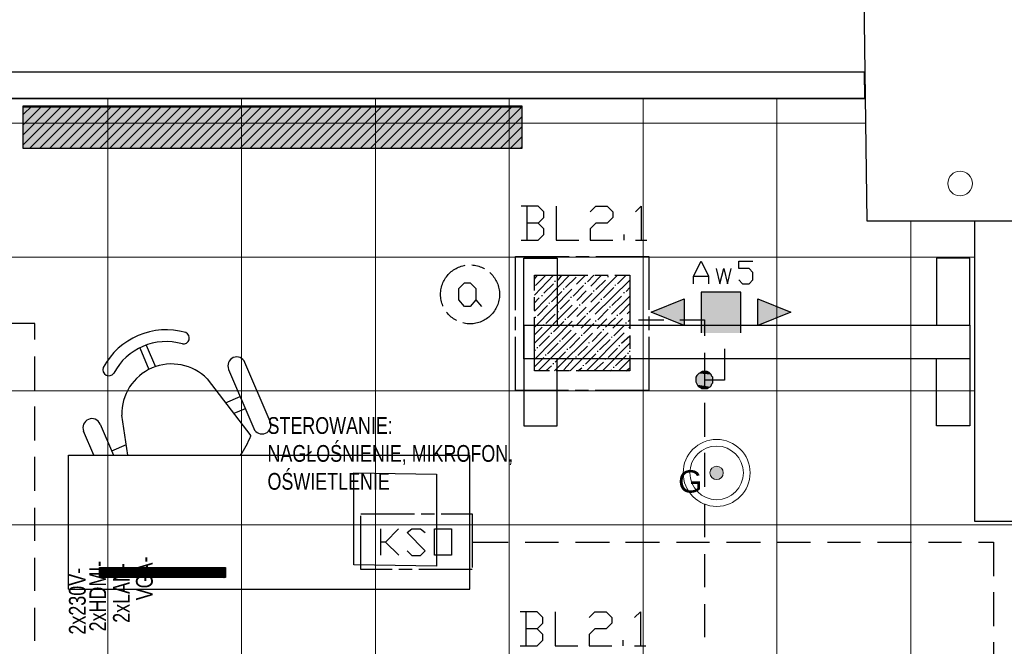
# Model space of a CAD drawing. Header units: millimetres. Extents: x 282377 to 1404227, y -783705 to 1038705.
# Tile 216 of 243: x 384748 to 385189, y 8746 to 9026. Entities that reach past the tile are written whole.
import ezdxf

# ---------------------------------------------------------------- set-up
doc = ezdxf.new("R2010")
doc.units = ezdxf.units.MM
doc.linetypes.add('ACAD_ISO08W100', pattern=[36, 24, -3, 6, -3])
doc.layers.add('!!ELEKTRYKA', color=7, linetype='Continuous')
doc.layers.add('PG_WYPOSAŻENIE', color=9, linetype='Continuous', lineweight=18)
doc.styles.add('BIKTC', font='bikromsw.shx', dxfattribs={"width": 0.8})
doc.styles.get("Standard").update_dxf_attribs({"font": 'arial.ttf'})

# ---------------------------------------------------------------- blocks, each defined once
blk = doc.blocks.new('A$C6778e20a')
at = {"layer": 'PG_WYPOSAŻENIE', "lineweight": 20, "true_color": 0xa953a0}
h = blk.add_hatch(color=215, dxfattribs=at)
h.dxf.hatch_style = 1
edge = h.paths.add_edge_path()
edge.add_arc((-30, 30), 3, 0, 360)
at = {"layer": 'PG_WYPOSAŻENIE', "color": 217, "true_color": 0x93278f}
for radius in [15, 12, 3]:
    blk.add_circle((-30, 30), radius, dxfattribs=at)
at = {"layer": 'PG_WYPOSAŻENIE', "color": 217, "true_color": 0x93278f, "insert": (-47.23, 31.18), "char_height": 10, "width": 650.6795, "attachment_point": 1}
blk.add_mtext('G', dxfattribs=at)

msp = doc.modelspace()

# ---------------------------------------------------------------- hatches: boundary and pattern name
at = {"layer": '!!ELEKTRYKA'}
h = msp.add_hatch(color=256, dxfattribs=at)
h.dxf.hatch_style = 1
h.paths.add_polyline_path([(384749.33, 8968.74), (384749.33, 8987.37), (384972.83, 8987.37), (384972.83, 8968.74)])

# ---------------------------------------------------------------- linework, layer by layer
at = {"layer": '!!ELEKTRYKA', "color": 252}
for p, q in [((385127.7, 8936.12), (385120.7, 9446.12)), ((384749.33, 8987.85), (384972.83, 8987.85)), ((384749.33, 8968.74), (384749.33, 8987.85)), ((384972.83, 8987.85), (384972.83, 8968.74)), ((384972.83, 8968.74), (384749.33, 8968.74)), ((385193.7, 8936.12), (385127.7, 8936.12)), ((384973.7, 8889.53), (384973.7, 8919.53)), ((384973.7, 8919.53), (384988.7, 8919.53)), ((384988.7, 8919.53), (384988.7, 8889.53)), ((385173.7, 8919.53), (385158.7, 8919.53)), ((385158.7, 8919.53), (385158.7, 8889.53)), ((385173.7, 8889.53), (385173.7, 8919.53)), ((384973.7, 8889.53), (385173.7, 8889.53)), ((384973.7, 8874.53), (384973.7, 8889.53)), ((384973.7, 8889.53), (384973.7, 8874.53)), ((385173.7, 8889.53), (385173.7, 8874.53)), ((385173.7, 8874.53), (384973.7, 8874.53)), ((384973.7, 8874.53), (384973.7, 8844.53)), ((384988.7, 8844.53), (384988.7, 8874.53)), ((385158.7, 8844.53), (385158.7, 8874.53)), ((385173.7, 8874.53), (385173.7, 8844.53)), ((384973.7, 8844.53), (384988.7, 8844.53)), ((385173.7, 8844.53), (385158.7, 8844.53)), ((384897.49, 8823.46), (384934.62, 8822.87)), ((384897.49, 8782.24), (384897.49, 8823.46)), ((384934.62, 8822.87), (384934.62, 8781.65)), ((385351.2, 8801.62), (385175.92, 8801.62)), ((384934.62, 8781.65), (384897.49, 8782.24))]:
    msp.add_line(p, q, dxfattribs=at)
at = {"layer": '!!ELEKTRYKA', "color": 252, "ltscale": 100}
for p, q in [((384595.7, 9003.12), (385126.29, 9003.12)), ((384595.7, 9003.12), (385126.29, 9003.12)), ((385126.29, 9003.12), (385126.46, 8991.12)), ((384595.7, 8991.12), (385126.46, 8991.12)), ((385126.46, 8991.12), (384595.7, 8991.12))]:
    msp.add_line(p, q, dxfattribs=at)
at = {"layer": '!!ELEKTRYKA', "color": 252, "lineweight": 15, "ltscale": 15}
for p, q in [((384787.2, 8991.12), (384787.2, 7840.12)), ((384847.2, 8991.12), (384847.2, 7840.12)), ((384907.2, 8991.12), (384907.2, 7840.12)), ((384967.2, 8991.12), (384967.2, 7840.12)), ((385027.2, 8991.12), (385027.2, 7840.12)), ((385087.2, 8991.12), (385087.2, 7840.12)), ((385127.1, 8980.12), (384578.7, 8980.12)), ((385147.2, 8439.62), (385147.2, 8936.12)), ((385175.92, 8920.12), (384578.7, 8920.12)), ((385175.92, 8860.12), (384578.7, 8860.12)), ((385351.2, 8800.12), (384578.7, 8800.12))]:
    msp.add_line(p, q, dxfattribs=at)
at = {"layer": '!!ELEKTRYKA', "color": 252, "linetype": 'Continuous', "ltscale": 10}
for p, q in [((384749.33, 8983.89), (384753.28, 8987.85)), ((384749.33, 8979.4), (384757.77, 8987.85)), ((384749.33, 8974.91), (384762.26, 8987.85)), ((384749.33, 8970.42), (384766.76, 8987.85)), ((384752.14, 8968.74), (384771.25, 8987.85)), ((384756.63, 8968.74), (384775.74, 8987.85)), ((384761.12, 8968.74), (384780.23, 8987.85)), ((384765.61, 8968.74), (384784.72, 8987.85)), ((384770.1, 8968.74), (384789.21, 8987.85)), ((384774.59, 8968.74), (384793.7, 8987.85)), ((384779.08, 8968.74), (384798.19, 8987.85)), ((384783.57, 8968.74), (384802.68, 8987.85)), ((384788.06, 8968.74), (384807.17, 8987.85)), ((384792.55, 8968.74), (384811.66, 8987.85)), ((384797.04, 8968.74), (384816.15, 8987.85)), ((384801.53, 8968.74), (384820.64, 8987.85)), ((384806.02, 8968.74), (384825.13, 8987.85)), ((384810.51, 8968.74), (384829.62, 8987.85)), ((384815, 8968.74), (384834.11, 8987.85)), ((384819.49, 8968.74), (384838.6, 8987.85)), ((384823.98, 8968.74), (384843.09, 8987.85)), ((384828.47, 8968.74), (384847.58, 8987.85)), ((384832.96, 8968.74), (384852.07, 8987.85)), ((384837.45, 8968.74), (384856.56, 8987.85)), ((384841.94, 8968.74), (384861.05, 8987.85)), ((384846.43, 8968.74), (384865.54, 8987.85)), ((384850.92, 8968.74), (384870.03, 8987.85)), ((384855.41, 8968.74), (384874.52, 8987.85)), ((384859.9, 8968.74), (384879.01, 8987.85)), ((384864.39, 8968.74), (384883.5, 8987.85)), ((384868.88, 8968.74), (384887.99, 8987.85)), ((384873.37, 8968.74), (384892.48, 8987.85)), ((384877.86, 8968.74), (384896.97, 8987.85)), ((384882.35, 8968.74), (384901.46, 8987.85)), ((384886.84, 8968.74), (384905.95, 8987.85)), ((384891.33, 8968.74), (384910.44, 8987.85)), ((384895.82, 8968.74), (384914.93, 8987.85)), ((384900.31, 8968.74), (384919.42, 8987.85)), ((384904.8, 8968.74), (384923.91, 8987.85)), ((384909.29, 8968.74), (384928.4, 8987.85)), ((384913.78, 8968.74), (384932.89, 8987.85)), ((384918.27, 8968.74), (384937.38, 8987.85)), ((384922.76, 8968.74), (384941.87, 8987.85)), ((384927.25, 8968.74), (384946.36, 8987.85)), ((384931.74, 8968.74), (384950.85, 8987.85)), ((384936.23, 8968.74), (384955.34, 8987.85)), ((384940.72, 8968.74), (384959.83, 8987.85)), ((384945.21, 8968.74), (384964.32, 8987.85)), ((384949.7, 8968.74), (384968.81, 8987.85)), ((384954.19, 8968.74), (384972.83, 8987.37)), ((384958.68, 8968.74), (384972.83, 8982.88)), ((384963.17, 8968.74), (384972.83, 8978.39)), ((384967.66, 8968.74), (384972.83, 8973.9)), ((384972.15, 8968.74), (384972.83, 8969.41)), ((384783.46, 8780.95), (384783.49, 8780.98)), ((384783.46, 8780.5), (384783.94, 8780.98)), ((384783.46, 8780.05), (384784.39, 8780.98)), ((384783.46, 8779.6), (384784.84, 8780.98)), ((384783.46, 8779.15), (384785.29, 8780.98)), ((384783.46, 8778.7), (384785.74, 8780.98)), ((384783.46, 8778.25), (384786.19, 8780.98)), ((384783.46, 8777.8), (384786.64, 8780.98)), ((384783.46, 8777.35), (384787.08, 8780.98)), ((384783.46, 8776.91), (384787.53, 8780.98)), ((384783.48, 8776.48), (384787.98, 8780.98)), ((384783.93, 8776.48), (384788.43, 8780.98)), ((384784.38, 8776.48), (384788.88, 8780.98)), ((384784.83, 8776.48), (384789.33, 8780.98)), ((384785.28, 8776.48), (384789.78, 8780.98)), ((384785.73, 8776.48), (384790.23, 8780.98)), ((384786.18, 8776.48), (384790.68, 8780.98)), ((384786.63, 8776.48), (384791.13, 8780.98)), ((384787.08, 8776.48), (384791.57, 8780.98)), ((384787.52, 8776.48), (384792.02, 8780.98)), ((384787.97, 8776.48), (384792.47, 8780.98)), ((384788.42, 8776.48), (384792.92, 8780.98)), ((384788.87, 8776.48), (384793.37, 8780.98)), ((384789.32, 8776.48), (384793.82, 8780.98)), ((384789.77, 8776.48), (384794.27, 8780.98)), ((384790.22, 8776.48), (384794.72, 8780.98)), ((384790.67, 8776.48), (384795.17, 8780.98)), ((384791.12, 8776.48), (384795.62, 8780.98)), ((384791.57, 8776.48), (384796.06, 8780.98)), ((384792.01, 8776.48), (384796.51, 8780.98)), ((384792.46, 8776.48), (384796.96, 8780.98)), ((384792.91, 8776.48), (384797.41, 8780.98)), ((384793.36, 8776.48), (384797.86, 8780.98)), ((384793.81, 8776.48), (384798.31, 8780.98)), ((384794.26, 8776.48), (384798.76, 8780.98)), ((384794.71, 8776.48), (384799.21, 8780.98)), ((384795.16, 8776.48), (384799.66, 8780.98)), ((384795.61, 8776.48), (384800.11, 8780.98)), ((384796.06, 8776.48), (384800.55, 8780.98)), ((384796.5, 8776.48), (384801, 8780.98)), ((384796.95, 8776.48), (384801.45, 8780.98)), ((384797.4, 8776.48), (384801.9, 8780.98)), ((384797.85, 8776.48), (384802.35, 8780.98)), ((384798.3, 8776.48), (384802.8, 8780.98)), ((384798.75, 8776.48), (384803.25, 8780.98)), ((384799.2, 8776.48), (384803.7, 8780.98)), ((384799.65, 8776.48), (384804.15, 8780.98)), ((384800.1, 8776.48), (384804.6, 8780.98)), ((384800.55, 8776.48), (384805.04, 8780.98)), ((384800.99, 8776.48), (384805.49, 8780.98)), ((384801.44, 8776.48), (384805.94, 8780.98)), ((384801.89, 8776.48), (384806.39, 8780.98)), ((384802.34, 8776.48), (384806.84, 8780.98)), ((384802.79, 8776.48), (384807.29, 8780.98)), ((384803.24, 8776.48), (384807.74, 8780.98)), ((384803.69, 8776.48), (384808.19, 8780.98)), ((384804.14, 8776.48), (384808.64, 8780.98)), ((384804.59, 8776.48), (384809.09, 8780.98)), ((384805.04, 8776.48), (384809.53, 8780.98)), ((384805.48, 8776.48), (384809.98, 8780.98)), ((384805.93, 8776.48), (384810.43, 8780.98)), ((384806.38, 8776.48), (384810.88, 8780.98)), ((384806.83, 8776.48), (384811.33, 8780.98)), ((384807.28, 8776.48), (384811.78, 8780.98)), ((384807.73, 8776.48), (384812.23, 8780.98)), ((384808.18, 8776.48), (384812.68, 8780.98)), ((384808.63, 8776.48), (384813.13, 8780.98)), ((384809.08, 8776.48), (384813.58, 8780.98)), ((384809.53, 8776.48), (384814.02, 8780.98)), ((384809.97, 8776.48), (384814.47, 8780.98)), ((384810.42, 8776.48), (384814.92, 8780.98)), ((384810.87, 8776.48), (384815.37, 8780.98)), ((384811.32, 8776.48), (384815.82, 8780.98)), ((384811.77, 8776.48), (384816.27, 8780.98)), ((384812.22, 8776.48), (384816.72, 8780.98)), ((384812.67, 8776.48), (384817.17, 8780.98)), ((384813.12, 8776.48), (384817.62, 8780.98)), ((384813.57, 8776.48), (384818.07, 8780.98)), ((384814.02, 8776.48), (384818.52, 8780.98)), ((384814.46, 8776.48), (384818.96, 8780.98)), ((384814.91, 8776.48), (384819.41, 8780.98)), ((384815.36, 8776.48), (384819.86, 8780.98)), ((384815.81, 8776.48), (384820.31, 8780.98)), ((384816.26, 8776.48), (384820.76, 8780.98)), ((384816.71, 8776.48), (384821.21, 8780.98)), ((384817.16, 8776.48), (384821.66, 8780.98)), ((384817.61, 8776.48), (384822.11, 8780.98)), ((384818.06, 8776.48), (384822.56, 8780.98)), ((384818.51, 8776.48), (384823.01, 8780.98)), ((384818.95, 8776.48), (384823.45, 8780.98)), ((384819.4, 8776.48), (384823.9, 8780.98)), ((384819.85, 8776.48), (384824.35, 8780.98)), ((384820.3, 8776.48), (384824.8, 8780.98)), ((384820.75, 8776.48), (384825.25, 8780.98)), ((384821.2, 8776.48), (384825.7, 8780.98)), ((384821.65, 8776.48), (384826.15, 8780.98)), ((384822.1, 8776.48), (384826.6, 8780.98)), ((384822.55, 8776.48), (384827.05, 8780.98)), ((384823, 8776.48), (384827.5, 8780.98)), ((384823.45, 8776.48), (384827.94, 8780.98)), ((384823.89, 8776.48), (384828.39, 8780.98)), ((384824.34, 8776.48), (384828.84, 8780.98)), ((384824.79, 8776.48), (384829.29, 8780.98)), ((384825.24, 8776.48), (384829.74, 8780.98)), ((384825.69, 8776.48), (384830.19, 8780.98)), ((384826.14, 8776.48), (384830.64, 8780.98)), ((384826.59, 8776.48), (384831.09, 8780.98)), ((384827.04, 8776.48), (384831.54, 8780.98)), ((384827.49, 8776.48), (384831.99, 8780.98)), ((384827.94, 8776.48), (384832.43, 8780.98)), ((384828.38, 8776.48), (384832.88, 8780.98)), ((384828.83, 8776.48), (384833.33, 8780.98)), ((384829.28, 8776.48), (384833.78, 8780.98)), ((384829.73, 8776.48), (384834.23, 8780.98)), ((384830.18, 8776.48), (384834.68, 8780.98)), ((384830.63, 8776.48), (384835.13, 8780.98)), ((384831.08, 8776.48), (384835.58, 8780.98)), ((384831.53, 8776.48), (384836.03, 8780.98)), ((384831.98, 8776.48), (384836.48, 8780.98)), ((384832.43, 8776.48), (384836.92, 8780.98)), ((384832.87, 8776.48), (384837.37, 8780.98)), ((384833.32, 8776.48), (384837.82, 8780.98)), ((384833.77, 8776.48), (384838.27, 8780.98)), ((384834.22, 8776.48), (384838.72, 8780.98)), ((384834.67, 8776.48), (384839.17, 8780.98)), ((384835.12, 8776.48), (384839.62, 8780.98)), ((384835.57, 8776.48), (384839.99, 8780.91)), ((384836.02, 8776.48), (384839.99, 8780.46)), ((384836.47, 8776.48), (384839.99, 8780.01)), ((384836.92, 8776.48), (384839.99, 8779.56)), ((384837.36, 8776.48), (384839.99, 8779.11)), ((384837.81, 8776.48), (384839.99, 8778.66)), ((384838.26, 8776.48), (384839.99, 8778.21)), ((384838.71, 8776.48), (384839.99, 8777.76)), ((384839.16, 8776.48), (384839.99, 8777.31)), ((384839.61, 8776.48), (384839.99, 8776.87))]:
    msp.add_line(p, q, dxfattribs=at)
at = {"layer": '!!ELEKTRYKA', "color": 252, "ltscale": 10}
for p, q in [((385175.92, 8801.62), (385175.92, 8936.12)), ((384783.46, 8780.98), (384839.99, 8780.98)), ((384783.46, 8776.48), (384783.46, 8780.98)), ((384839.99, 8780.98), (384839.99, 8776.48)), ((384839.99, 8776.48), (384783.46, 8776.48))]:
    msp.add_line(p, q, dxfattribs=at)
at = {"layer": '!!ELEKTRYKA', "color": 251, "true_color": 0x636466}
for p, q in [((384804.45, 8880.66), (384808.58, 8870.97)), ((384801.56, 8879.43), (384805.69, 8869.74)), ((384860.03, 8846.43), (384848.75, 8872.93)), ((384841.38, 8869.79), (384852.66, 8843.29)), ((384831.8, 8865.54), (384851.32, 8840.03)), ((384839.98, 8854.85), (384846.55, 8857.65)), ((384848.88, 8852.18), (384843.71, 8849.98)), ((384783.79, 8845.28), (384789.73, 8831.33)), ((384796.24, 8831.33), (384793.5, 8849.24)), ((384781.03, 8831.33), (384776.42, 8842.14)), ((384795.53, 8835.93), (384788.96, 8833.13)), ((384769.58, 8771.33), (384769.58, 8831.33)), ((384769.58, 8831.33), (384949.58, 8831.33)), ((384949.58, 8771.33), (384949.58, 8831.33)), ((384769.58, 8771.33), (384949.58, 8771.33))]:
    msp.add_line(p, q, dxfattribs=at)
at = {"layer": '!!ELEKTRYKA'}
msp.add_lwpolyline([(384972.83, 8987.37), (384972.83, 8968.74), (384749.33, 8968.74), (384749.33, 8987.37)], close=True, dxfattribs=at)
at = {"layer": '!!ELEKTRYKA', "color": 5, "linetype": 'ACAD_ISO08W100', "lineweight": -3}
for points in [[(384980.16, 8935.23), (384982.73, 8937.77), (384982.73, 8940.31), (384980.16, 8942.85), (384972.57, 8942.85)], [(384975.12, 8942.85), (384975.12, 8927.61)], [(384988.23, 8942.85), (384988.23, 8927.61), (384998.38, 8927.61)], [(385003.48, 8940.31), (385006.05, 8942.85), (385011.12, 8942.85), (385013.62, 8940.31), (385013.62, 8937.77), (385011.12, 8935.23), (385006.05, 8935.23), (385003.48, 8932.69), (385003.48, 8927.61), (385013.62, 8927.61)], [(385023.84, 8940.3), (385026.41, 8942.84), (385026.41, 8927.6)], [(384972.57, 8927.61), (384980.16, 8927.61), (384982.73, 8930.15), (384982.73, 8932.69), (384980.16, 8935.23), (384975.08, 8935.23)], [(385018.73, 8927.6), (385018.73, 8930.14)], [(385023.84, 8927.6), (385028.9, 8927.6)], [(384978.5, 8910.25), (384979.81, 8911.94)], [(384978.5, 8903.05), (384986.98, 8911.94)], [(384978.5, 8895.85), (384994.22, 8911.94)], [(384978.5, 8888.66), (385001.38, 8911.94)], [(384978.5, 8881.46), (385008.54, 8911.94)], [(384978.5, 8874.27), (385015.78, 8911.94)], [(384978.94, 8907.29), (384983.62, 8911.94)], [(384989.1, 8909.82), (384990.78, 8911.94)], [(385002.26, 8908.98), (385005.18, 8911.94)], [(385011.54, 8911.1), (385011.54, 8911.52)], [(385015.78, 8908.13), (385019.58, 8911.94)], [(384980.18, 8869.19), (385021.26, 8909.82)], [(384982.74, 8903.89), (384986.98, 8908.13)], [(384987.86, 8908.98), (384987.86, 8909.4)], [(384992.46, 8906.44), (384997.14, 8911.1)], [(384995.9, 8902.63), (385000.5, 8907.29)], [(385001.38, 8908.13), (385001.38, 8908.55)], [(385006.06, 8905.59), (385010.3, 8909.82)], [(385014.9, 8907.29), (385014.9, 8907.71)], [(384981.93, 8902.63), (384981.93, 8903.05)], [(384986.17, 8900.09), (384990.78, 8904.74)], [(384987.42, 8869.19), (385021.26, 8902.63)], [(384991.66, 8905.59), (384991.66, 8906.01)], [(384999.7, 8899.24), (385004.38, 8903.89)], [(385005.18, 8904.74), (385005.18, 8905.17)], [(385009.42, 8901.78), (385014.1, 8906.44)], [(385013.22, 8898.4), (385017.46, 8902.63)], [(385018.7, 8903.89), (385018.7, 8904.32)], [(385019.58, 8904.74), (385021.26, 8906.44)], [(384952.24, 8900.94), (384954.79, 8897.96)], [(384978.5, 8899.66), (384980.62, 8901.78)], [(384979.81, 8893.74), (384984.42, 8898.4)], [(384985.3, 8899.24), (384985.3, 8899.66)], [(384989.98, 8896.7), (384994.22, 8900.93)], [(384995.02, 8901.78), (384995.02, 8902.21)], [(384998.82, 8898.4), (384998.82, 8898.82)], [(385003.06, 8895.43), (385007.74, 8900.09)], [(385008.54, 8900.93), (385008.54, 8901.36)], [(385016.66, 8894.58), (385021.26, 8899.24)], [(384983.62, 8890.35), (384987.86, 8894.58)], [(384989.1, 8895.43), (384989.1, 8895.85)], [(384993.34, 8892.89), (384998.02, 8897.55)], [(384994.58, 8869.19), (385021.26, 8895.85)], [(385002.26, 8894.58), (385002.26, 8895.01)], [(385006.86, 8892.04), (385011.54, 8896.7)], [(385012.42, 8897.55), (385012.42, 8897.97)], [(385015.78, 8893.74), (385015.78, 8894.16)], [(384754.56, 8883.17), (384754.56, 8890.37), (384743.54, 8890.37)], [(384978.94, 8892.89), (384978.94, 8893.32)], [(384982.74, 8889.5), (384982.74, 8889.93)], [(384986.98, 8886.54), (384991.66, 8891.2)], [(384992.46, 8892.04), (384992.46, 8892.47)], [(384997.14, 8889.5), (385001.38, 8893.74)], [(385000.5, 8885.69), (385005.18, 8890.35)], [(385006.06, 8891.2), (385006.06, 8891.62)], [(385010.3, 8888.66), (385014.9, 8892.89)], [(385014.1, 8884.84), (385018.7, 8889.5)], [(385019.58, 8890.35), (385019.58, 8890.77)], [(385020.46, 8891.2), (385021.26, 8892.04)], [(385025.08, 8892.05), (385036.48, 8892.05)], [(385043.72, 8892.05), (385054.74, 8892.05), (385054.74, 8884.85)], [(384978.5, 8885.27), (384981.93, 8888.66)], [(384986.17, 8885.69), (384986.17, 8886.12)], [(384990.78, 8883.16), (384995.02, 8887.39)], [(384995.9, 8888.66), (384995.9, 8889.08)], [(384999.7, 8884.84), (384999.7, 8885.27)], [(385001.82, 8869.19), (385021.26, 8888.66)], [(385004.38, 8882.31), (385008.54, 8886.54)], [(385009.42, 8887.39), (385009.42, 8887.81)], [(384980.62, 8880.19), (384985.3, 8884.84)], [(384984.42, 8876.8), (384989.1, 8881.46)], [(384989.98, 8882.31), (384989.98, 8882.73)], [(384994.22, 8879.35), (384998.82, 8884)], [(385003.06, 8881.46), (385003.06, 8881.88)], [(385007.74, 8878.5), (385012.42, 8883.16)], [(385008.98, 8869.19), (385021.26, 8881.46)], [(385013.22, 8884), (385013.22, 8884.42)], [(385016.66, 8880.19), (385016.66, 8880.61)], [(385017.46, 8881.46), (385021.26, 8884.84)], [(384978.5, 8878.08), (384978.94, 8878.5)], [(384979.81, 8879.35), (384979.81, 8879.76)], [(384983.62, 8875.96), (384983.62, 8876.38)], [(384987.86, 8872.99), (384992.46, 8877.65)], [(384993.34, 8878.5), (384993.34, 8878.92)], [(384998.02, 8875.96), (385002.26, 8880.19)], [(385001.38, 8872.15), (385006.06, 8876.8)], [(385006.86, 8877.65), (385006.86, 8878.08)], [(385011.54, 8875.11), (385015.78, 8879.35)], [(385020.46, 8876.8), (385020.46, 8877.23)], [(385021.26, 8877.65), (385021.26, 8878.08)], [(385063.75, 8878.93), (385063.75, 8864.96), (385054.76, 8864.96)], [(385054.76, 8877.23), (385054.76, 8861.99)], [(384754.58, 8860.3), (384754.58, 8875.54)], [(384978.5, 8870.87), (384982.74, 8875.11)], [(384986.98, 8872.15), (384986.98, 8872.57)], [(384991.66, 8869.61), (384995.9, 8874.27)], [(384997.14, 8875.11), (384997.14, 8875.53)], [(385005.18, 8869.19), (385009.42, 8872.99)], [(385010.3, 8874.27), (385010.3, 8874.69)], [(385014.9, 8871.3), (385019.58, 8875.96)], [(385016.22, 8869.19), (385021.26, 8874.27)], [(384983.62, 8869.19), (384986.17, 8871.3)], [(384998.02, 8869.19), (384999.7, 8870.45)], [(385000.5, 8871.3), (385000.5, 8871.72)], [(385012.42, 8869.19), (385013.22, 8869.61)], [(385014.1, 8870.45), (385014.1, 8870.87)], [(385019.58, 8869.19), (385021.26, 8870.45)], [(385054.76, 8854.79), (385054.76, 8839.55)], [(384754.58, 8837.86), (384754.58, 8853.09)], [(385054.76, 8832.35), (385054.76, 8817.11)], [(384754.58, 8815.42), (384754.58, 8830.66)], [(384754.58, 8792.98), (384754.58, 8807.8)], [(385054.76, 8809.49), (385054.76, 8794.67)], [(384909.61, 8786.51), (384909.61, 8798.31)], [(384917.62, 8798.31), (384911.72, 8792.41), (384909.61, 8792.41)], [(384921.48, 8788.56), (384923.59, 8786.45), (384927.37, 8786.45), (384929.55, 8788.56), (384921.48, 8796.64), (384923.59, 8798.31), (384927.37, 8798.31), (384929.55, 8796.64)], [(384911.75, 8792.4), (384917.65, 8786.5)], [(384950.67, 8792.4), (384966.78, 8792.4)], [(384974.41, 8792.4), (384989.22, 8792.4)], [(384996.84, 8792.4), (385012.08, 8792.4)], [(385019.27, 8792.4), (385034.52, 8792.4)], [(385042.14, 8792.4), (385056.95, 8792.4)], [(385064.57, 8792.4), (385079.82, 8792.4)], [(385087.01, 8792.4), (385102.25, 8792.4)], [(385109.88, 8792.4), (385124.69, 8792.4)], [(385132.31, 8792.4), (385147.56, 8792.4)], [(385155.18, 8792.4), (385169.99, 8792.4)], [(385177.61, 8792.4), (385184.36, 8792.4)], [(385184.36, 8792.4), (385184.36, 8777.15)], [(384754.58, 8770.55), (384754.58, 8785.36)], [(385054.76, 8787.05), (385054.76, 8772.23)], [(385184.36, 8769.95), (385184.36, 8754.72)], [(384754.58, 8748.11), (384754.58, 8762.93)], [(385054.76, 8764.62), (385054.76, 8749.8)], [(384979.74, 8753.62), (384982.32, 8756.16), (384982.32, 8758.7), (384979.74, 8761.24), (384972.16, 8761.24)], [(384974.71, 8761.24), (384974.71, 8745.99)], [(384987.82, 8761.24), (384987.82, 8746), (384997.97, 8746)], [(385003.07, 8758.7), (385005.64, 8761.23), (385010.71, 8761.23), (385013.21, 8758.7), (385013.21, 8756.16), (385010.71, 8753.62), (385005.64, 8753.62), (385003.07, 8751.08), (385003.07, 8745.99), (385013.21, 8745.99)], [(385023.43, 8758.69), (385025.99, 8761.23), (385025.99, 8745.99)], [(384972.16, 8746), (384979.74, 8746), (384982.32, 8748.54), (384982.32, 8751.08), (384979.74, 8753.62), (384974.66, 8753.62)], [(385018.32, 8745.99), (385018.32, 8748.53)], [(385023.43, 8745.99), (385028.49, 8745.99)], [(385184.36, 8747.52), (385184.36, 8732.28)]]:
    msp.add_lwpolyline(points, dxfattribs=at)
for points in [[(384970.02, 8920.42), (385029.72, 8920.42), (385029.72, 8860.3), (384970.02, 8860.3)], [(384978.5, 8911.94), (385021.28, 8911.94), (385021.28, 8869.19), (384978.5, 8869.19)], [(384949.67, 8897.96), (384947.13, 8897.96), (384944.59, 8900.94), (384944.59, 8906.02), (384947.13, 8908.57), (384949.67, 8908.57), (384952.22, 8906.02), (384952.22, 8900.94)], [(385052.17, 8862.01), (385053.03, 8861.59), (385053.45, 8861.16), (385054.3, 8861.16), (385055.16, 8861.16), (385055.94, 8861.16), (385056.37, 8861.59), (385057.22, 8862.01), (385057.65, 8862.43), (385058.07, 8863.28), (385058.5, 8863.71), (385058.5, 8864.55), (385058.5, 8865.4), (385058.5, 8866.24), (385058.07, 8866.66), (385057.65, 8867.51), (385057.22, 8867.94), (385056.79, 8868.36), (385055.94, 8868.78), (385055.16, 8868.78), (385054.3, 8868.78), (385053.88, 8868.78), (385053.03, 8868.36), (385052.17, 8867.94), (385051.75, 8867.51), (385051.32, 8867.09), (385050.89, 8866.24), (385050.89, 8865.4), (385050.89, 8864.55), (385050.89, 8864.13), (385051.32, 8863.28), (385051.75, 8862.43)], [(384950.65, 8780.16), (384900.71, 8780.16), (384900.71, 8805.1), (384950.65, 8805.1)], [(384933.76, 8786.5), (384933.76, 8798.35), (384941.39, 8798.35), (384941.39, 8786.5)]]:
    msp.add_lwpolyline(points, close=True, dxfattribs=at)
at = {"layer": '!!ELEKTRYKA', "color": 30, "linetype": 'ACAD_ISO08W100', "lineweight": -3, "true_color": 0xff7e00}
for points in [[(385049.83, 8908.13), (385049.83, 8911.52), (385053.25, 8918.29), (385056.6, 8911.52), (385056.6, 8908.13)], [(385070.11, 8909.83), (385071.82, 8908.14), (385074.74, 8908.14), (385076.45, 8909.83), (385076.45, 8913.22), (385074.74, 8914.91), (385070.11, 8914.91), (385070.11, 8918.3), (385076.45, 8918.3)], [(385049.83, 8911.52), (385056.6, 8911.52)], [(385059.97, 8914.91), (385061.68, 8908.14), (385063.39, 8914.91), (385065.03, 8908.14), (385066.74, 8914.91)], [(385071.02, 8886.12), (385071.02, 8904.32), (385053.21, 8904.32), (385053.21, 8886.12)]]:
    msp.add_lwpolyline(points, dxfattribs=at)
for points in [[(385045.63, 8889.5), (385030.78, 8895.43), (385045.63, 8901.36)], [(385078.6, 8901.36), (385093.39, 8895.44), (385078.6, 8889.51)]]:
    msp.add_lwpolyline(points, close=True, dxfattribs=at)
at = {"layer": '!!ELEKTRYKA', "color": 252, "linetype": 'Continuous', "lineweight": 20, "ltscale": 25}
msp.add_circle((385169.31, 8953.05), 5.5, dxfattribs=at)
at = {"layer": '!!ELEKTRYKA', "color": 5, "linetype": 'ACAD_ISO08W100', "lineweight": -3}
msp.add_circle((384949.64, 8903.38), 13.2, dxfattribs=at)
at = {"layer": '!!ELEKTRYKA', "color": 251, "true_color": 0x636466}
for centre, radius, start, end in [((384813.37, 8855.7), 31.82, 73.9429, 152.1739), ((384821.11, 8883.82), 2.68, 261.1766, 66.7093), ((384813.37, 8855.7), 26.51, 73.9429, 152.1739), ((384815.88, 8849.81), 22.39, 44.654, 181.4629), ((384845.07, 8871.36), 4, 23.0584, 203.0584), ((384787.74, 8869.61), 2.68, 159.4076, 324.9403), ((384780.11, 8843.71), 4, 23.0584, 203.0584), ((384856.35, 8844.86), 4, 203.0584, 23.0584), ((384814.06, 8854.08), 39.82, 325.1588, 339.3469)]:
    msp.add_arc(centre, radius, start, end, dxfattribs=at)
at = {"layer": '!!ELEKTRYKA', "color": 30, "linetype": 'ACAD_ISO08W100', "lineweight": -3, "true_color": 0xff7e00}
for points in [[(385053.21, 8904.32), (385071.02, 8886.12), (385053.21, 8886.12)], [(385053.21, 8904.32), (385071.02, 8904.32), (385071.02, 8886.12)], [(385045.63, 8901.36), (385045.63, 8895.43), (385030.78, 8895.43)], [(385078.6, 8901.36), (385093.39, 8895.44), (385078.6, 8895.44)], [(385030.78, 8895.43), (385045.63, 8895.43), (385045.63, 8889.5)], [(385078.6, 8895.44), (385093.39, 8895.44), (385078.6, 8889.51)]]:
    msp.add_solid(points, dxfattribs=at)
at = {"layer": '!!ELEKTRYKA', "color": 5, "linetype": 'ACAD_ISO08W100', "lineweight": -3}
for points in [[(385051.8, 8867.5), (385058.13, 8867.08), (385051.38, 8867.08)], [(385052.22, 8867.93), (385057.69, 8867.5), (385051.79, 8867.5)], [(385051.79, 8867.5), (385057.69, 8867.5), (385058.12, 8867.08)], [(385053.06, 8868.35), (385057.25, 8867.93), (385052.2, 8867.93)], [(385052.2, 8867.93), (385057.25, 8867.93), (385057.68, 8867.5)], [(385053.88, 8868.77), (385056.44, 8868.36), (385053.03, 8868.36)], [(385053.03, 8868.36), (385056.44, 8868.36), (385057.3, 8867.93)], [(385053.86, 8868.78), (385055.99, 8868.78), (385056.42, 8868.36)], [(385051.32, 8867.09), (385058.5, 8866.24), (385050.89, 8866.24)], [(385050.89, 8866.24), (385058.5, 8865.4), (385050.89, 8865.4)], [(385050.89, 8866.24), (385058.5, 8866.24), (385058.5, 8865.4)], [(385050.89, 8865.4), (385058.5, 8864.97), (385050.89, 8864.97)], [(385050.89, 8865.4), (385058.5, 8865.4), (385058.5, 8864.97)], [(385050.89, 8864.97), (385058.5, 8864.13), (385050.89, 8864.13)], [(385050.89, 8864.97), (385058.5, 8864.97), (385058.5, 8864.13)], [(385050.89, 8864.13), (385058.07, 8863.28), (385051.32, 8863.28)], [(385050.89, 8864.13), (385058.5, 8864.13), (385058.07, 8863.28)], [(385051.38, 8867.08), (385058.13, 8867.08), (385058.56, 8866.23)], [(385051.38, 8863.27), (385058.13, 8862.85), (385051.8, 8862.85)], [(385051.38, 8863.27), (385058.13, 8863.27), (385058.13, 8862.85)], [(385051.79, 8862.85), (385057.26, 8862), (385052.22, 8862)], [(385051.79, 8862.85), (385058.12, 8862.85), (385057.26, 8862)], [(385052.2, 8862), (385056.9, 8861.57), (385052.63, 8861.57)], [(385052.2, 8862), (385057.25, 8862), (385056.9, 8861.57)], [(385053.45, 8861.58), (385055.58, 8861.16), (385053.87, 8861.16)], [(385053.45, 8861.58), (385056.43, 8861.58), (385055.58, 8861.16)]]:
    msp.add_solid(points, dxfattribs=at)

# ---------------------------------------------------------------- block references
at = {"layer": '!!ELEKTRYKA'}
msp.add_blockref('A$C6778e20a', (385090.17, 8793.41), dxfattribs=at)

# ---------------------------------------------------------------- texts
at = {"layer": '!!ELEKTRYKA', "char_height": 7.5, "width": 650.6795, "attachment_point": 1, "style": 'BIKTC'}
for s, insert, rotation in [('STEROWANIE:\\PNAGŁOŚNIENIE, MIKROFON, \\POŚWIETLENIE ', (384858.84, 8848.39), 360), ('2xHDMI-', (384778.99, 8752.41), 90), ('2xLAN-', (384789.57, 8756.25), 90), ('VGA-', (384799.89, 8766.33), 90), ('2x230V-', (384769.83, 8750.98), 90)]:
    msp.add_mtext(s, dxfattribs=dict(at, insert=insert, rotation=rotation))

doc.saveas('drawing.dxf')
